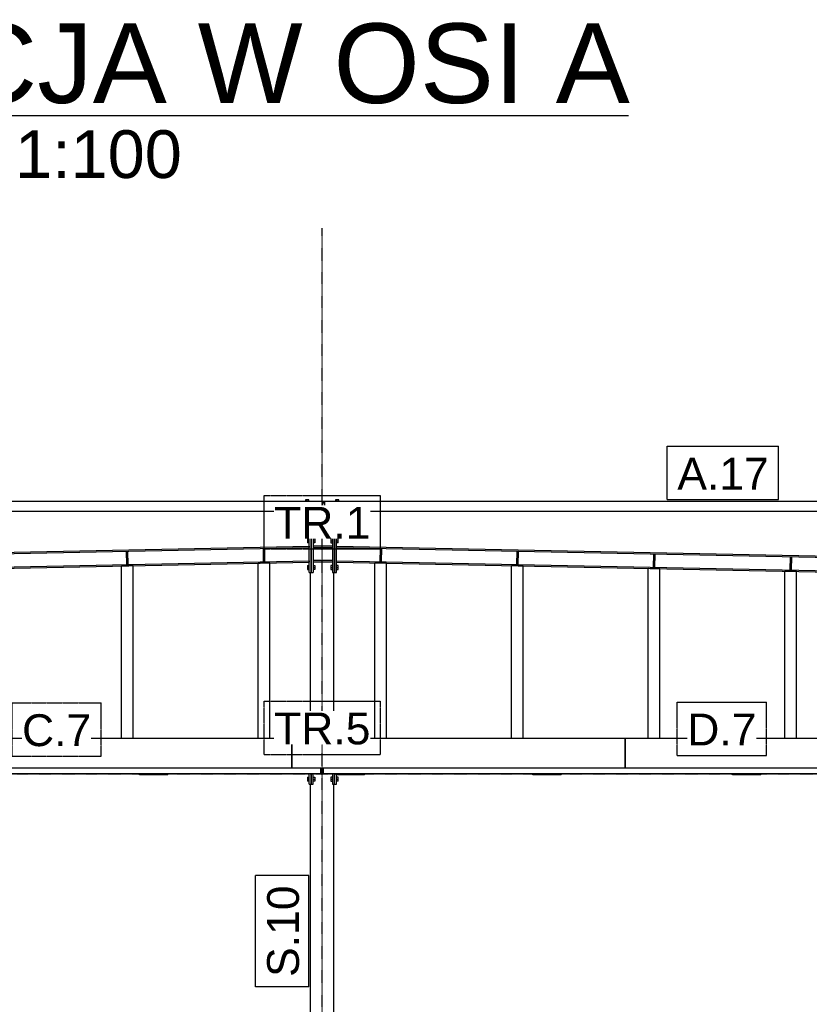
# Model space of a CAD drawing. Header units: millimetres. Extents: x 0 to 59400, y 0 to 42000.
# Tile 26 of 40: x 26821 to 31562, y 4509 to 10418. Entities that reach past the tile are written whole.
import ezdxf

# ---------------------------------------------------------------- set-up
doc = ezdxf.new("R2010")
doc.units = ezdxf.units.MM
doc.linetypes.add('DXK_LINE_DOT2', pattern=[3.9198, 1.9599, -1.9599])
doc.linetypes.add('DXK_LINE_DOT3', pattern=[5.9187, 2.979, -0.9799, 0.9799, -0.9799])
for name, color, linetype in [('TS_INNE_OBIEKTY', 7, 'Continuous'), ('TS_LINIE_WIDOCZNE', 7, 'Continuous'), ('TS_OPISY', 7, 'Continuous'), ('TS_OPISY_LINIE', 7, 'Continuous'), ('TS_OPISY_RAMKA', 7, 'Continuous')]:
    doc.layers.add(name, color=color, linetype=linetype)
doc.styles.add('Arial', font='ARIAL.TTF', dxfattribs={"height": 0.2})

# ---------------------------------------------------------------- blocks, each defined once
blk = doc.blocks.new('Unknown-293000867-14 - 6488')
at = {"color": 6, "linetype": 'Continuous'}
blk.add_line((24109.2, 9842.8), (30477.3, 9842.8), dxfattribs=at)
at = {"color": 0, "linetype": 'Continuous'}
for points in [[(30477.3, 9917.8), (30477.3, 10417.8), (24109.2, 10417.8), (24109.2, 9917.8)], [(27793.5, 9467.8), (27793.5, 9767.8), (26793, 9767.8), (26793, 9467.8)]]:
    blk.add_wipeout(points, dxfattribs=at)
at = {"color": 6, "linetype": 'Continuous', "style": 'Arial'}
for s, height, p in [('ELEWACJA W OSI A', 477.539, (24109.2, 9917.8)), ('1:100', 286.52, (26793, 9467.8))]:
    blk.add_text(s, height=height, dxfattribs=at).set_placement(p)
blk = doc.blocks.new('Part-293000867-6496 - 6488')
at = {"layer": 'TS_LINIE_WIDOCZNE', "color": 1, "linetype": 'Continuous'}
for p, q in [((28567.6, 7320.2), (28567.6, 7467.8)), ((28707.6, 7320.1), (28707.6, 7467.8)), ((28567.6, 6104.4), (28567.6, 7100.2)), ((28707.6, 6104.4), (28707.6, 7100.1)), ((28567.6, 2377.8), (28567.6, 5830.8)), ((28707.6, 2377.8), (28707.6, 5830.8))]:
    blk.add_line(p, q, dxfattribs=at)
blk = doc.blocks.new('Part-293000867-6505 - 6488')
at = {"layer": 'TS_LINIE_WIDOCZNE', "color": 1, "linetype": 'Continuous'}
for p, q in [((28723.6, 7250.1), (28723.6, 7258.1)), ((28723.6, 7258.1), (33357.9, 7165.4)), ((28723.6, 7250.1), (33357.9, 7157.4)), ((28723.6, 7162.1), (28723.6, 7170.1)), ((28723.6, 7170.1), (33357.9, 7077.4)), ((28723.6, 7162.1), (33357.9, 7069.4)), ((33357.9, 7165.4), (33357.9, 7157.4)), ((33357.9, 7077.4), (33357.9, 7069.4))]:
    blk.add_line(p, q, dxfattribs=at)
blk = doc.blocks.new('Part-293000867-7399 - 6488')
at = {"layer": 'TS_LINIE_WIDOCZNE', "color": 1, "linetype": 'Continuous'}
for p, q in [((28559.6, 5830.8), (28559.6, 5892.8)), ((28571.6, 5830.8), (28571.6, 5892.8)), ((28559.6, 5830.8), (28571.6, 5830.8))]:
    blk.add_line(p, q, dxfattribs=at)
blk = doc.blocks.new('Bolt-293000867-7407 - 6488')
at = {"layer": 'TS_INNE_OBIEKTY', "color": 1, "linetype": 'Continuous'}
for p, q in [((28699.6, 5872.8), (28689.6, 5872.8)), ((28689.6, 5872.8), (28689.6, 5848.8)), ((28689.6, 5860.8), (28699.6, 5860.8)), ((28733.6, 5872.8), (28723.6, 5872.8)), ((28723.6, 5860.8), (28733.6, 5860.8)), ((28733.6, 5848.8), (28733.6, 5872.8)), ((28689.6, 5848.8), (28699.6, 5848.8)), ((28733.6, 5848.8), (28723.6, 5848.8))]:
    blk.add_line(p, q, dxfattribs=at)
blk = doc.blocks.new('Part-293000867-6539 - 6488')
at = {"layer": 'TS_LINIE_WIDOCZNE', "color": 1, "linetype": 'Continuous'}
for p, q in [((28652.3, 7467.8), (28652.3, 7527.8)), ((28652.3, 7527.8), (33434.9, 7527.8)), ((33434.9, 7467.8), (33434.9, 7527.8)), ((28652.3, 7467.8), (33434.9, 7467.8))]:
    blk.add_line(p, q, dxfattribs=at)
blk = doc.blocks.new('Part-293000867-6540 - 6488')
at = {"layer": 'TS_LINIE_WIDOCZNE', "color": 1, "linetype": 'Continuous'}
for p, q in [((23836.2, 7527.8), (28637.6, 7527.8)), ((23836.2, 7523.8), (23836.2, 7527.8)), ((23836.2, 7523.8), (23906.2, 7523.8)), ((23906.2, 7527.8), (23906.2, 7467.8)), ((28637.6, 7527.8), (28637.6, 7467.8)), ((23901.2, 7467.8), (28637.6, 7467.8))]:
    blk.add_line(p, q, dxfattribs=at)
blk = doc.blocks.new('Part-293000867-6542 - 6488')
at = {"layer": 'TS_LINIE_WIDOCZNE', "color": 1, "linetype": 'Continuous'}
for p, q in [((23925.2, 7165.6), (28559.6, 7258.2)), ((23925.2, 7157.6), (28559.6, 7250.2)), ((28559.6, 7258.2), (28559.6, 7250.2)), ((23925.2, 7077.5), (28559.6, 7170.2)), ((23925.2, 7157.6), (23925.2, 7165.6)), ((23925.2, 7069.5), (28559.6, 7162.2)), ((28559.6, 7170.2), (28559.6, 7162.2)), ((23925.2, 7069.5), (23925.2, 7077.5))]:
    blk.add_line(p, q, dxfattribs=at)
blk = doc.blocks.new('Part-293000867-6821 - 6488')
at = {"layer": 'TS_LINIE_WIDOCZNE', "color": 1, "linetype": 'Continuous'}
for p, q in [((23893.7, 5892.8), (23893.7, 5925.8)), ((28629.6, 5925.8), (28629.6, 5892.8)), ((28629.6, 5892.8), (23893.7, 5892.8))]:
    blk.add_line(p, q, dxfattribs=at)
blk = doc.blocks.new('Part-293000867-6772 - 6488')
at = {"layer": 'TS_LINIE_WIDOCZNE', "color": 1, "linetype": 'Continuous'}
for p, q in [((28645.6, 5892.8), (28645.6, 5925.8)), ((33427.9, 5925.8), (33427.9, 5892.8)), ((33427.9, 5892.8), (28645.6, 5892.8))]:
    blk.add_line(p, q, dxfattribs=at)
blk = doc.blocks.new('Part-293000867-6974 - 6488')
at = {"layer": 'TS_LINIE_WIDOCZNE', "color": 1, "linetype": 'Continuous'}
for p, q in [((29773.2, 6104.4), (29773.2, 7141.1)), ((29843.2, 7139.7), (29773.2, 7141.1)), ((29843.2, 6104.4), (29843.2, 7139.7))]:
    blk.add_line(p, q, dxfattribs=at)
blk = doc.blocks.new('Part-293000867-6806 - 6488')
at = {"layer": 'TS_LINIE_WIDOCZNE', "color": 1, "linetype": 'Continuous'}
for p, q in [((28322.8, 7157.5), (28252.8, 7156.1)), ((28252.8, 6104.4), (28252.8, 7156.1)), ((28322.8, 6104.4), (28322.8, 7157.5))]:
    blk.add_line(p, q, dxfattribs=at)
blk = doc.blocks.new('Part-293000867-6807 - 6488')
at = {"layer": 'TS_LINIE_WIDOCZNE', "color": 1, "linetype": 'Continuous'}
for p, q in [((28952.8, 6104.4), (28952.8, 7157.5)), ((29022.8, 7156.1), (28952.8, 7157.5)), ((29022.8, 6104.4), (29022.8, 7156.1))]:
    blk.add_line(p, q, dxfattribs=at)
blk = doc.blocks.new('Part-293000867-6826 - 6488')
at = {"layer": 'TS_LINIE_WIDOCZNE', "color": 1, "linetype": 'Continuous'}
for p, q in [((28629.6, 5892.8), (28629.6, 5925.8)), ((28637.6, 5892.8), (28637.6, 5925.8)), ((28629.6, 5892.8), (28637.6, 5892.8))]:
    blk.add_line(p, q, dxfattribs=at)
blk = doc.blocks.new('Part-293000867-6827 - 6488')
at = {"layer": 'TS_LINIE_WIDOCZNE', "color": 1, "linetype": 'Continuous'}
for p, q in [((28637.6, 5892.8), (28637.6, 5925.8)), ((28645.6, 5892.8), (28645.6, 5925.8)), ((28637.6, 5892.8), (28645.6, 5892.8))]:
    blk.add_line(p, q, dxfattribs=at)
blk = doc.blocks.new('Part-293000867-6944 - 6488')
at = {"layer": 'TS_LINIE_WIDOCZNE', "color": 1, "linetype": 'Continuous'}
for p, q in [((31414.1, 6104.4), (31414.1, 7108.2)), ((31484.1, 7106.8), (31414.1, 7108.2)), ((31484.1, 6104.4), (31484.1, 7106.8))]:
    blk.add_line(p, q, dxfattribs=at)
blk = doc.blocks.new('Part-293000867-7427 - 6488')
at = {"layer": 'TS_LINIE_WIDOCZNE', "color": 1, "linetype": 'Continuous'}
for p, q in [((28571.6, 7320.2), (28571.6, 7100.2)), ((28571.6, 7320.2), (28583.6, 7320.2)), ((28583.6, 7320.2), (28583.6, 7100.2)), ((28571.6, 7100.2), (28583.6, 7100.2))]:
    blk.add_line(p, q, dxfattribs=at)
blk = doc.blocks.new('Bolt-293000867-7435 - 6488')
at = {"layer": 'TS_INNE_OBIEKTY', "color": 1, "linetype": 'Continuous'}
for p, q in [((28699.6, 7302.1), (28689.6, 7302.1)), ((28689.6, 7302.1), (28689.6, 7278.1)), ((28689.6, 7290.1), (28699.6, 7290.1)), ((28689.6, 7278.1), (28699.6, 7278.1)), ((28733.6, 7302.1), (28723.6, 7302.1)), ((28723.6, 7290.1), (28733.6, 7290.1)), ((28733.6, 7278.1), (28723.6, 7278.1)), ((28733.6, 7278.1), (28733.6, 7302.1)), ((28699.6, 7142.1), (28689.6, 7142.1)), ((28689.6, 7142.1), (28689.6, 7118.1)), ((28689.6, 7130.1), (28699.6, 7130.1)), ((28689.6, 7118.1), (28699.6, 7118.1)), ((28733.6, 7142.1), (28723.6, 7142.1)), ((28723.6, 7130.1), (28733.6, 7130.1)), ((28723.6, 7118.1), (28733.6, 7118.1)), ((28733.6, 7118.1), (28733.6, 7142.1))]:
    blk.add_line(p, q, dxfattribs=at)
blk = doc.blocks.new('Bolt-293000867-7298 - 6488')
at = {"layer": 'TS_INNE_OBIEKTY', "color": 1, "linetype": 'Continuous'}
for p, q in [((28558, 7535.7), (28537.2, 7535.7)), ((28537.2, 7535.7), (28537.2, 7527.8)), ((28542.4, 7535.7), (28542.4, 7527.8)), ((28552.8, 7535.7), (28552.8, 7527.8)), ((28558, 7527.8), (28558, 7535.7))]:
    blk.add_line(p, q, dxfattribs=at)
blk = doc.blocks.new('Part-293000867-6959 - 6488')
at = {"layer": 'TS_LINIE_WIDOCZNE', "color": 1, "linetype": 'Continuous'}
for p, q in [((30593.7, 6104.4), (30593.7, 7124.7)), ((30663.7, 7123.3), (30593.7, 7124.7)), ((30663.7, 6104.4), (30663.7, 7123.3))]:
    blk.add_line(p, q, dxfattribs=at)
blk = doc.blocks.new('Part-293000867-6989 - 6488')
at = {"layer": 'TS_LINIE_WIDOCZNE', "color": 1, "linetype": 'Continuous'}
for p, q in [((27501.5, 7141.1), (27431.5, 7139.7)), ((27431.5, 6104.4), (27431.5, 7139.7)), ((27501.5, 6104.4), (27501.5, 7141.1))]:
    blk.add_line(p, q, dxfattribs=at)
blk = doc.blocks.new('Part-293000867-7394 - 6488')
at = {"layer": 'TS_LINIE_WIDOCZNE', "color": 1, "linetype": 'Continuous'}
for p, q in [((28571.6, 5892.8), (28571.6, 5830.8)), ((28583.6, 5830.8), (28583.6, 5892.8)), ((28571.6, 5830.8), (28583.6, 5830.8))]:
    blk.add_line(p, q, dxfattribs=at)
blk = doc.blocks.new('Bolt-293000867-7402 - 6488')
at = {"layer": 'TS_INNE_OBIEKTY', "color": 1, "linetype": 'Continuous'}
for p, q in [((28549.6, 5872.8), (28549.6, 5848.8)), ((28549.6, 5872.8), (28559.6, 5872.8)), ((28549.6, 5860.8), (28559.6, 5860.8)), ((28583.6, 5872.8), (28593.6, 5872.8)), ((28583.6, 5860.8), (28593.6, 5860.8)), ((28593.6, 5872.8), (28593.6, 5848.8)), ((28559.6, 5848.8), (28549.6, 5848.8)), ((28593.6, 5848.8), (28583.6, 5848.8))]:
    blk.add_line(p, q, dxfattribs=at)
blk = doc.blocks.new('Part-293000867-7694 - 6488')
at = {"layer": 'TS_LINIE_WIDOCZNE', "color": 1, "linetype": 'Continuous'}
for p, q in [((26455.4, 6104.4), (26455.4, 5925.8)), ((28455.4, 6104.4), (26455.4, 6104.4)), ((28455.4, 5925.8), (28455.4, 6104.4)), ((26455.4, 5929.3), (28455.4, 5929.3)), ((28455.4, 5925.8), (26455.4, 5925.8))]:
    blk.add_line(p, q, dxfattribs=at)
blk = doc.blocks.new('Part-293000867-7692 - 6488')
at = {"layer": 'TS_LINIE_WIDOCZNE', "color": 1, "linetype": 'Continuous'}
for p, q in [((30455.4, 6104.4), (30455.4, 5925.8)), ((32455.4, 6104.4), (30455.4, 6104.4)), ((32455.4, 5925.8), (32455.4, 6104.4)), ((30455.4, 5929.3), (32455.4, 5929.3)), ((32455.4, 5925.8), (30455.4, 5925.8))]:
    blk.add_line(p, q, dxfattribs=at)
blk = doc.blocks.new('Part-293000867-7295 - 6488')
at = {"layer": 'TS_LINIE_WIDOCZNE', "color": 1, "linetype": 'Continuous'}
for p, q in [((28637.6, 7523.8), (28652.3, 7523.8)), ((28637.6, 7517.8), (28652.3, 7517.8))]:
    blk.add_line(p, q, dxfattribs=at)
blk = doc.blocks.new('Part-293000867-7144 - 6488')
at = {"layer": 'TS_LINIE_WIDOCZNE', "color": 1, "linetype": 'Continuous'}
for p, q in [((31446.9, 7194.6), (31445.3, 7116.6)), ((31446.9, 7194.6), (31454.9, 7194.4)), ((31454.9, 7194.4), (31453.3, 7116.5)), ((31445.3, 7116.6), (31453.3, 7116.5))]:
    blk.add_line(p, q, dxfattribs=at)
blk = doc.blocks.new('Part-293000867-7147 - 6488')
at = {"layer": 'TS_LINIE_WIDOCZNE', "color": 1, "linetype": 'Continuous'}
for p, q in [((30626.4, 7211), (30624.9, 7133)), ((30626.4, 7211), (30634.4, 7210.9)), ((30634.4, 7210.9), (30632.9, 7132.9)), ((30624.9, 7133), (30632.9, 7132.9))]:
    blk.add_line(p, q, dxfattribs=at)
blk = doc.blocks.new('Part-293000867-7150 - 6488')
at = {"layer": 'TS_LINIE_WIDOCZNE', "color": 1, "linetype": 'Continuous'}
for p, q in [((29806, 7227.4), (29804.4, 7149.4)), ((29806, 7227.4), (29813.9, 7227.3)), ((29813.9, 7227.3), (29812.4, 7149.3)), ((29804.4, 7149.4), (29812.4, 7149.3))]:
    blk.add_line(p, q, dxfattribs=at)
blk = doc.blocks.new('Part-293000867-7153 - 6488')
at = {"layer": 'TS_LINIE_WIDOCZNE', "color": 1, "linetype": 'Continuous'}
for p, q in [((28985.5, 7243.8), (28983.9, 7165.9)), ((28985.5, 7243.8), (28993.5, 7243.7)), ((28993.5, 7243.7), (28991.9, 7165.7)), ((28983.9, 7165.9), (28991.9, 7165.7))]:
    blk.add_line(p, q, dxfattribs=at)
blk = doc.blocks.new('Part-293000867-7156 - 6488')
at = {"layer": 'TS_LINIE_WIDOCZNE', "color": 1, "linetype": 'Continuous'}
for p, q in [((28282, 7243.7), (28290, 7243.8)), ((28282, 7243.7), (28283.6, 7165.7)), ((28290, 7243.8), (28291.6, 7165.9)), ((28283.6, 7165.7), (28291.6, 7165.9))]:
    blk.add_line(p, q, dxfattribs=at)
blk = doc.blocks.new('Part-293000867-7159 - 6488')
at = {"layer": 'TS_LINIE_WIDOCZNE', "color": 1, "linetype": 'Continuous'}
for p, q in [((27460.8, 7227.3), (27468.7, 7227.4)), ((27460.8, 7227.3), (27462.3, 7149.3)), ((27468.7, 7227.4), (27470.3, 7149.4)), ((27462.3, 7149.3), (27470.3, 7149.4))]:
    blk.add_line(p, q, dxfattribs=at)
blk = doc.blocks.new('Part-293000867-7297 - 6488')
at = {"layer": 'TS_LINIE_WIDOCZNE', "color": 1, "linetype": 'Continuous'}
for p, q in [((28641.6, 7417.8), (28641.6, 7517.8)), ((28633.6, 7467.8), (28633.6, 7417.8)), ((28637.6, 7467.8), (28641.6, 7467.8)), ((28633.6, 7417.8), (28641.6, 7417.8))]:
    blk.add_line(p, q, dxfattribs=at)
blk = doc.blocks.new('Bolt-293000867-7299 - 6488')
at = {"layer": 'TS_INNE_OBIEKTY', "color": 1, "linetype": 'Continuous'}
for p, q in [((28738, 7535.7), (28717.2, 7535.7)), ((28717.2, 7535.7), (28717.2, 7527.8)), ((28722.4, 7535.7), (28722.4, 7527.8)), ((28732.8, 7535.7), (28732.8, 7527.8)), ((28738, 7527.8), (28738, 7535.7))]:
    blk.add_line(p, q, dxfattribs=at)
blk = doc.blocks.new('Part-293000867-7395 - 6488')
at = {"layer": 'TS_LINIE_WIDOCZNE', "color": 1, "linetype": 'Continuous'}
for p, q in [((28699.6, 5892.8), (28699.6, 5830.8)), ((28711.6, 5830.8), (28711.6, 5892.8)), ((28699.6, 5830.8), (28711.6, 5830.8))]:
    blk.add_line(p, q, dxfattribs=at)
blk = doc.blocks.new('Part-293000867-7404 - 6488')
at = {"layer": 'TS_LINIE_WIDOCZNE', "color": 1, "linetype": 'Continuous'}
for p, q in [((28711.6, 5830.8), (28711.6, 5892.8)), ((28723.6, 5830.8), (28723.6, 5886.8)), ((28711.6, 5830.8), (28723.6, 5830.8))]:
    blk.add_line(p, q, dxfattribs=at)
blk = doc.blocks.new('Part-293000867-7428 - 6488')
at = {"layer": 'TS_LINIE_WIDOCZNE', "color": 1, "linetype": 'Continuous'}
for p, q in [((28699.6, 7320.1), (28699.6, 7100.1)), ((28699.6, 7320.1), (28711.6, 7320.1)), ((28711.6, 7320.1), (28711.6, 7100.1)), ((28699.6, 7100.1), (28711.6, 7100.1))]:
    blk.add_line(p, q, dxfattribs=at)
blk = doc.blocks.new('Part-293000867-7429 - 6488')
at = {"layer": 'TS_LINIE_WIDOCZNE', "color": 1, "linetype": 'Continuous'}
for p, q in [((28699.6, 7258.1), (28583.6, 7258.1)), ((28583.6, 7258.1), (28583.6, 7248.1)), ((28699.6, 7248.1), (28583.6, 7248.1)), ((28699.6, 7258.1), (28699.6, 7248.1))]:
    blk.add_line(p, q, dxfattribs=at)
blk = doc.blocks.new('Part-293000867-7430 - 6488')
at = {"layer": 'TS_LINIE_WIDOCZNE', "color": 1, "linetype": 'Continuous'}
for p, q in [((28699.6, 7172.1), (28583.6, 7172.1)), ((28583.6, 7172.1), (28583.6, 7162.1)), ((28699.6, 7162.1), (28583.6, 7162.1)), ((28699.6, 7172.1), (28699.6, 7162.1))]:
    blk.add_line(p, q, dxfattribs=at)
blk = doc.blocks.new('Part-293000867-7432 - 6488')
at = {"layer": 'TS_LINIE_WIDOCZNE', "color": 1, "linetype": 'Continuous'}
for p, q in [((28711.6, 7100.1), (28711.6, 7320.1)), ((28711.6, 7320.1), (28723.6, 7320.1)), ((28723.6, 7100.1), (28723.6, 7320.1)), ((28711.6, 7100.1), (28723.6, 7100.1))]:
    blk.add_line(p, q, dxfattribs=at)
blk = doc.blocks.new('Part-293000867-7437 - 6488')
at = {"layer": 'TS_LINIE_WIDOCZNE', "color": 1, "linetype": 'Continuous'}
for p, q in [((28559.6, 7100.2), (28559.6, 7320.2)), ((28559.6, 7320.2), (28571.6, 7320.2)), ((28571.6, 7100.2), (28571.6, 7320.2)), ((28559.6, 7100.2), (28571.6, 7100.2))]:
    blk.add_line(p, q, dxfattribs=at)
blk = doc.blocks.new('Bolt-293000867-7440 - 6488')
at = {"layer": 'TS_INNE_OBIEKTY', "color": 1, "linetype": 'Continuous'}
for p, q in [((28549.6, 7302.2), (28549.6, 7278.2)), ((28549.6, 7302.2), (28559.6, 7302.2)), ((28549.6, 7290.2), (28559.6, 7290.2)), ((28559.6, 7278.2), (28549.6, 7278.2)), ((28583.6, 7302.2), (28593.6, 7302.2)), ((28583.6, 7290.2), (28593.6, 7290.2)), ((28593.6, 7278.2), (28583.6, 7278.2)), ((28593.6, 7302.2), (28593.6, 7278.2)), ((28549.6, 7142.2), (28549.6, 7118.2)), ((28549.6, 7142.2), (28559.6, 7142.2)), ((28549.6, 7130.2), (28559.6, 7130.2)), ((28549.6, 7118.2), (28559.6, 7118.2)), ((28583.6, 7142.2), (28593.6, 7142.2)), ((28583.6, 7130.2), (28593.6, 7130.2)), ((28593.6, 7118.2), (28583.6, 7118.2)), ((28593.6, 7142.2), (28593.6, 7118.2))]:
    blk.add_line(p, q, dxfattribs=at)
blk = doc.blocks.new('GridLine-293000867-7713 - 6488')
at = {"layer": 'TS_INNE_OBIEKTY', "color": 4, "linetype": 'DXK_LINE_DOT3'}
blk.add_line((14833.2, 7527.8), (40423.6, 7527.8), dxfattribs=at)
blk = doc.blocks.new('Part-293000867-7693 - 6488')
at = {"layer": 'TS_LINIE_WIDOCZNE', "color": 1, "linetype": 'Continuous'}
for p, q in [((28455.4, 6104.4), (28455.4, 5925.8)), ((30455.4, 6104.4), (28455.4, 6104.4)), ((30455.4, 5925.8), (30455.4, 6104.4)), ((28455.4, 5929.3), (30455.4, 5929.3)), ((30455.4, 5925.8), (28455.4, 5925.8))]:
    blk.add_line(p, q, dxfattribs=at)
blk = doc.blocks.new('Part-293000867-7656 - 6488')
at = {"layer": 'TS_LINIE_WIDOCZNE', "color": 1, "linetype": 'Continuous'}
for p, q in [((27541.2, 5886.8), (27541.2, 5892.8)), ((27711.2, 5886.8), (27541.2, 5886.8)), ((27711.2, 5886.8), (27711.2, 5892.8)), ((27711.2, 5886.8), (27711.2, 5886.8))]:
    blk.add_line(p, q, dxfattribs=at)
blk = doc.blocks.new('Part-293000867-7660 - 6488')
at = {"layer": 'TS_LINIE_WIDOCZNE', "color": 1, "linetype": 'Continuous'}
for p, q in [((28721.2, 5886.8), (28721.2, 5892.8)), ((28891.2, 5886.8), (28721.2, 5886.8)), ((28891.2, 5886.8), (28891.2, 5892.8)), ((28891.2, 5886.8), (28891.2, 5886.8))]:
    blk.add_line(p, q, dxfattribs=at)
blk = doc.blocks.new('Part-293000867-7664 - 6488')
at = {"layer": 'TS_LINIE_WIDOCZNE', "color": 1, "linetype": 'Continuous'}
for p, q in [((29901.2, 5886.8), (29901.2, 5892.8)), ((30071.2, 5886.8), (29901.2, 5886.8)), ((30071.2, 5886.8), (30071.2, 5892.8)), ((30071.2, 5886.8), (30071.2, 5886.8))]:
    blk.add_line(p, q, dxfattribs=at)
blk = doc.blocks.new('Part-293000867-7668 - 6488')
at = {"layer": 'TS_LINIE_WIDOCZNE', "color": 1, "linetype": 'Continuous'}
for p, q in [((31101.2, 5886.8), (31101.2, 5892.8)), ((31271.2, 5886.8), (31101.2, 5886.8)), ((31271.2, 5886.8), (31271.2, 5892.8)), ((31271.2, 5886.8), (31271.2, 5886.8))]:
    blk.add_line(p, q, dxfattribs=at)
blk = doc.blocks.new('GridLine-293000867-7706 - 6488')
at = {"layer": 'TS_INNE_OBIEKTY', "color": 4, "linetype": 'DXK_LINE_DOT3'}
blk.add_line((28637.6, 1257.8), (28637.6, 9167.8), dxfattribs=at)
blk = doc.blocks.new('GridLine-293000867-7712 - 6488')
at = {"layer": 'TS_INNE_OBIEKTY', "color": 4, "linetype": 'DXK_LINE_DOT3'}
blk.add_line((14833.2, 5892.8), (40423.6, 5892.8), dxfattribs=at)
blk = doc.blocks.new('Mark-293000867-8321 - 6488')
at = {"layer": 'TS_OPISY_RAMKA', "linetype": 'DXK_LINE_DOT2'}
for p, q in [((30769.3, 6322.8), (31304.2, 6322.8)), ((30769.3, 6002.8), (30769.3, 6322.8)), ((31304.2, 6002.8), (31304.2, 6322.8)), ((30769.3, 6002.8), (31304.2, 6002.8))]:
    blk.add_line(p, q, dxfattribs=at)
blk.add_wipeout([(31244.2, 6062.8), (31244.2, 6262.8), (30829.3, 6262.8), (30829.3, 6062.8)]).dxf.layer = 'TS_OPISY_LINIE'
blk.add_wipeout([(31244.2, 6062.8), (31244.2, 6262.8), (30829.3, 6262.8), (30829.3, 6062.8)]).dxf.layer = 'TS_OPISY_LINIE'
at = {"layer": 'TS_OPISY', "style": 'Arial'}
blk.add_text('D.7', height=191.02, dxfattribs=at).set_placement((30829.3, 6062.8))
blk = doc.blocks.new('Mark-293000867-8262 - 6488')
at = {"layer": 'TS_OPISY_RAMKA', "linetype": 'Continuous'}
for p, q in [((30709.5, 7857.8), (31377.7, 7857.8)), ((30709.5, 7537.8), (30709.5, 7857.8)), ((31377.7, 7537.8), (31377.7, 7857.8)), ((30709.5, 7537.8), (31377.7, 7537.8))]:
    blk.add_line(p, q, dxfattribs=at)
blk.add_wipeout([(31317.7, 7597.8), (31317.7, 7797.8), (30769.5, 7797.8), (30769.5, 7597.8)]).dxf.layer = 'TS_OPISY_LINIE'
blk.add_wipeout([(31317.7, 7597.8), (31317.7, 7797.8), (30769.5, 7797.8), (30769.5, 7597.8)]).dxf.layer = 'TS_OPISY_LINIE'
at = {"layer": 'TS_OPISY', "style": 'Arial'}
blk.add_text('A.17', height=191.02, dxfattribs=at).set_placement((30769.5, 7597.8))
blk = doc.blocks.new('Mark-293000867-8267 - 6488')
at = {"layer": 'TS_OPISY_RAMKA', "linetype": 'DXK_LINE_DOT2'}
for p, q in [((26775.2, 6318.8), (27310, 6318.8)), ((26775.2, 5998.8), (26775.2, 6318.8)), ((27310, 5998.8), (27310, 6318.8)), ((26775.2, 5998.8), (27310, 5998.8))]:
    blk.add_line(p, q, dxfattribs=at)
blk.add_wipeout([(27250, 6058.8), (27250, 6258.8), (26835.2, 6258.8), (26835.2, 6058.8)]).dxf.layer = 'TS_OPISY_LINIE'
blk.add_wipeout([(27250, 6058.8), (27250, 6258.8), (26835.2, 6258.8), (26835.2, 6058.8)]).dxf.layer = 'TS_OPISY_LINIE'
at = {"layer": 'TS_OPISY', "style": 'Arial'}
blk.add_text('C.7', height=191.02, dxfattribs=at).set_placement((26835.2, 6058.8))
blk = doc.blocks.new('Mark-293000867-8256 - 6488')
at = {"layer": 'TS_OPISY_RAMKA', "linetype": 'DXK_LINE_DOT2'}
for p, q in [((28288.7, 6329.3), (28986.4, 6329.3)), ((28288.7, 6009.3), (28288.7, 6329.3)), ((28986.4, 6009.3), (28986.4, 6329.3)), ((28288.7, 6009.3), (28986.4, 6009.3))]:
    blk.add_line(p, q, dxfattribs=at)
blk.add_wipeout([(28926.4, 6069.3), (28926.4, 6269.3), (28348.7, 6269.3), (28348.7, 6069.3)]).dxf.layer = 'TS_OPISY_LINIE'
blk.add_wipeout([(28926.4, 6069.3), (28926.4, 6269.3), (28348.7, 6269.3), (28348.7, 6069.3)]).dxf.layer = 'TS_OPISY_LINIE'
at = {"layer": 'TS_OPISY', "style": 'Arial'}
blk.add_text('TR.5', height=191.02, dxfattribs=at).set_placement((28348.7, 6069.3))
blk = doc.blocks.new('Mark-293000867-8231 - 6488')
at = {"layer": 'TS_OPISY_RAMKA', "linetype": 'Continuous'}
for p, q in [((28237.6, 4613.7), (28237.6, 5281.9)), ((28557.6, 5281.9), (28237.6, 5281.9)), ((28557.6, 4613.7), (28557.6, 5281.9)), ((28557.6, 4613.7), (28237.6, 4613.7))]:
    blk.add_line(p, q, dxfattribs=at)
blk.add_wipeout([(28497.6, 5221.9), (28297.6, 5221.9), (28297.6, 4673.7), (28497.6, 4673.7)]).dxf.layer = 'TS_OPISY_LINIE'
blk.add_wipeout([(28497.6, 5221.9), (28297.6, 5221.9), (28297.6, 4673.7), (28497.6, 4673.7)]).dxf.layer = 'TS_OPISY_LINIE'
at = {"layer": 'TS_OPISY', "style": 'Arial'}
blk.add_text('S.10', height=191.02, rotation=90.00021, dxfattribs=at).set_placement((28497.6, 4673.7))
blk = doc.blocks.new('Mark-293000867-8257 - 6488')
at = {"layer": 'TS_OPISY_RAMKA', "linetype": 'DXK_LINE_DOT2'}
for p, q in [((28288.7, 7563.3), (28986.5, 7563.3)), ((28288.7, 7243.3), (28288.7, 7563.3)), ((28986.5, 7243.3), (28986.5, 7563.3)), ((28288.7, 7243.3), (28986.5, 7243.3))]:
    blk.add_line(p, q, dxfattribs=at)
blk.add_wipeout([(28926.5, 7303.3), (28926.5, 7503.3), (28348.7, 7503.3), (28348.7, 7303.3)]).dxf.layer = 'TS_OPISY_LINIE'
blk.add_wipeout([(28926.5, 7303.3), (28926.5, 7503.3), (28348.7, 7503.3), (28348.7, 7303.3)]).dxf.layer = 'TS_OPISY_LINIE'
at = {"layer": 'TS_OPISY', "style": 'Arial'}
blk.add_text('TR.1', height=191.02, dxfattribs=at).set_placement((28348.7, 7303.3))

msp = doc.modelspace()

# ---------------------------------------------------------------- block references
for name in ['Unknown-293000867-14 - 6488', 'GridLine-293000867-7706 - 6488', 'GridLine-293000867-7713 - 6488', 'Part-293000867-6540 - 6488', 'Bolt-293000867-7298 - 6488', 'Part-293000867-7297 - 6488', 'Part-293000867-7295 - 6488', 'Part-293000867-6539 - 6488', 'Bolt-293000867-7299 - 6488', 'Part-293000867-6496 - 6488', 'Bolt-293000867-7440 - 6488', 'Part-293000867-7437 - 6488', 'Part-293000867-7427 - 6488', 'Bolt-293000867-7435 - 6488', 'Part-293000867-7428 - 6488', 'Part-293000867-7432 - 6488', 'Part-293000867-6542 - 6488', 'Part-293000867-7159 - 6488', 'Part-293000867-7156 - 6488', 'Part-293000867-7429 - 6488', 'Part-293000867-6505 - 6488', 'Part-293000867-7153 - 6488', 'Part-293000867-7150 - 6488', 'Part-293000867-7147 - 6488', 'Part-293000867-6806 - 6488', 'Part-293000867-7430 - 6488', 'Part-293000867-6807 - 6488', 'Part-293000867-7144 - 6488', 'Part-293000867-6989 - 6488', 'Part-293000867-6974 - 6488', 'Part-293000867-6959 - 6488', 'Part-293000867-6944 - 6488', 'GridLine-293000867-7712 - 6488', 'Part-293000867-7694 - 6488', 'Part-293000867-7693 - 6488', 'Part-293000867-7692 - 6488', 'Part-293000867-6821 - 6488', 'Part-293000867-6826 - 6488', 'Part-293000867-6827 - 6488', 'Part-293000867-6772 - 6488', 'Part-293000867-7656 - 6488', 'Bolt-293000867-7402 - 6488', 'Part-293000867-7399 - 6488', 'Part-293000867-7394 - 6488', 'Bolt-293000867-7407 - 6488', 'Part-293000867-7395 - 6488', 'Part-293000867-7404 - 6488', 'Part-293000867-7660 - 6488', 'Part-293000867-7664 - 6488', 'Part-293000867-7668 - 6488']:
    msp.add_blockref(name, (0, 0))

# ---------------------------------------------------------------- next in the draw order: block references
for name in ['Mark-293000867-8262 - 6488', 'Mark-293000867-8257 - 6488', 'Mark-293000867-8256 - 6488', 'Mark-293000867-8321 - 6488', 'Mark-293000867-8267 - 6488', 'Mark-293000867-8231 - 6488']:
    msp.add_blockref(name, (0, 0))

doc.saveas('drawing.dxf')
